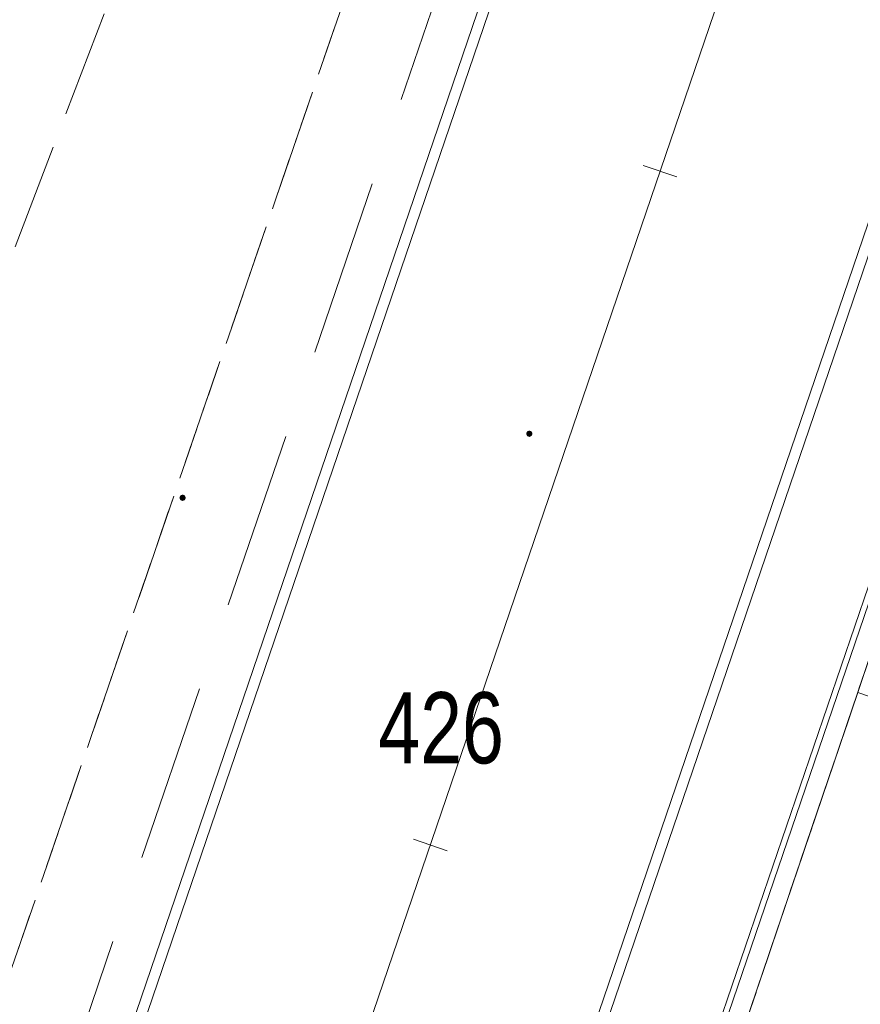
# Model space of a CAD drawing. Header units: metres. Extents: x 6541766 to 6542290, y 5894743 to 5895338.
# Tile 57 of 78: x 6541948 to 6541960, y 5895241 to 5895255. Entities that reach past the tile are written whole.
import ezdxf

# ---------------------------------------------------------------- set-up
doc = ezdxf.new("R2010")
doc.units = ezdxf.units.M
for name, pattern in [('0.5_0.5', [1, 0.5, -0.5]), ('1.5_0.5', [2, 1.5, -0.5]), ('DASHED', [0.75, 0.5, -0.25]), ('egkk-500', [2, 1.5, -0.5]), ('egug-500', [1, 0.5, -0.5])]:
    doc.linetypes.add(name, pattern=pattern)
for name, color, linetype in [('211-numer działki ewidencyjnej', 7, 'Continuous'), ('217-kontur klasyfikacyjny', 7, 'Continuous'), ('218-kontur użytku gruntowego', 7, 'Continuous'), ('219-działka ewidencyjna', 7, 'Continuous'), ('_dr_krawężnik wystający 15x30', 214, 'Continuous'), ('jezdnia', 7, 'Continuous')]:
    doc.layers.add(name, color=color, linetype=linetype)
for name, color, linetype, lineweight in [('_dr_obrzeże 8x30', 210, 'Continuous', 30), ('A-OZNACZENIA', 7, 'Continuous', 15), ('A-PZT', 4, 'Continuous', 9), ('IE - Kable projektowane', 1, 'DASHED', 20), ('IE - podklad', 8, 'Continuous', 9)]:
    doc.layers.add(name, color=color, linetype=linetype, lineweight=lineweight)

# ---------------------------------------------------------------- blocks, each defined once
blk = doc.blocks.new('blok - podklad szary rfqfqw')
at = {"color": 8, "lineweight": 9}
blk.add_line((6541966.42, 5895279.76), (6541952.825, 5895239.915), dxfattribs=at)
at = {"color": 8, "linetype": 'ByBlock', "lineweight": 9}
for p, q in [((6541957.583, 5895253.086), (6541957.11, 5895253.248)), ((6541954.354, 5895243.622), (6541953.881, 5895243.784))]:
    blk.add_line(p, q, dxfattribs=at)
at = {"color": 8, "linetype": 'Continuous', "lineweight": 9, "extrusion": (0, 0, -1)}
for points in [[(-6541955.478, 5895249.512), (-6541955.51, 5895249.435), (-6541955.51, 5895249.525)], [(-6541955.51, 5895249.525), (-6541955.51, 5895249.435), (-6541955.542, 5895249.448)], [(-6541955.51, 5895249.525), (-6541955.542, 5895249.448), (-6541955.542, 5895249.512)], [(-6541955.478, 5895249.448), (-6541955.478, 5895249.512), (-6541955.465, 5895249.48)], [(-6541955.478, 5895249.512), (-6541955.478, 5895249.448), (-6541955.51, 5895249.435)], [(-6541955.542, 5895249.512), (-6541955.542, 5895249.448), (-6541955.555, 5895249.48)], [(-6541950.608, 5895248.548), (-6541950.608, 5895248.612), (-6541950.595, 5895248.58)], [(-6541950.608, 5895248.612), (-6541950.64, 5895248.535), (-6541950.64, 5895248.625)], [(-6541950.608, 5895248.612), (-6541950.608, 5895248.548), (-6541950.64, 5895248.535)], [(-6541950.64, 5895248.625), (-6541950.64, 5895248.535), (-6541950.672, 5895248.548)], [(-6541950.64, 5895248.625), (-6541950.672, 5895248.548), (-6541950.672, 5895248.612)], [(-6541950.672, 5895248.612), (-6541950.672, 5895248.548), (-6541950.685, 5895248.58)]]:
    blk.add_solid(points, dxfattribs=at)
at = {"layer": '217-kontur klasyfikacyjny', "color": 8, "linetype": 'egkk-500', "lineweight": 9}
for p, q in [((6541948.08, 5895241.51), (6541961.48, 5895280.54)), ((6541971.36, 5895278.98), (6541957.57, 5895238.32))]:
    blk.add_line(p, q, dxfattribs=at)
at = {"layer": '218-kontur użytku gruntowego', "color": 8, "linetype": 'egug-500', "lineweight": 9}
for p, q in [((6541961.48, 5895280.54), (6541948.08, 5895241.51)), ((6541948.08, 5895241.51), (6541961.48, 5895280.54)), ((6541957.57, 5895238.32), (6541971.36, 5895278.98)), ((6541971.36, 5895278.98), (6541957.57, 5895238.32))]:
    blk.add_line(p, q, dxfattribs=at)
at = {"layer": '219-działka ewidencyjna', "color": 8, "linetype": '0.5_0.5', "lineweight": 9}
for p, q in [((6541948.08, 5895241.51), (6541961.48, 5895280.54)), ((6541957.57, 5895238.32), (6541971.36, 5895278.98))]:
    blk.add_line(p, q, dxfattribs=at)
at = {"layer": '_dr_krawężnik wystający 15x30', "color": 8, "lineweight": 9}
for p, q in [((6541959.225, 5895268.428), (6541949.893, 5895241.076)), ((6541955.757, 5895238.754), (6541965.856, 5895268.351)), ((6541955.618, 5895238.81), (6541965.665, 5895268.258)), ((6541958.975, 5895267.23), (6541950.032, 5895241.02))]:
    blk.add_line(p, q, dxfattribs=at)
at = {"layer": '_dr_obrzeże 8x30', "color": 8, "lineweight": 9}
for p, q in [((6541957.154, 5895238.202), (6541967.723, 5895269.18)), ((6541957.228, 5895238.172), (6541967.825, 5895269.229))]:
    blk.add_line(p, q, dxfattribs=at)
at = {"layer": 'A-OZNACZENIA', "color": 8, "linetype": 'DASHED', "lineweight": 9, "ltscale": 5}
blk.add_line((6541957.57, 5895238.32), (6541971.36, 5895278.98), dxfattribs=at)
at = {"layer": 'A-PZT', "color": 8, "lineweight": 9}
for p, q in [((6541958.517, 5895241.112), (6541960.123, 5895245.847)), ((6541960.123, 5895245.847), (6541970.639, 5895242.245))]:
    blk.add_line(p, q, dxfattribs=at)
at = {"layer": 'jezdnia', "color": 8, "linetype": '1.5_0.5', "lineweight": 9}
blk.add_line((6541954.54, 5895268.45), (6541948.25, 5895252.01), dxfattribs=at)
at = {"layer": '211-numer działki ewidencyjnej', "color": 8, "linetype": 'Continuous', "lineweight": 9, "width": 0.79}
blk.add_text('426', height=1, dxfattribs=at).set_placement((6541953.39, 5895244.85))
blk = doc.blocks.new('BLOK - IE fewafdeaw')
at = {"layer": 'IE - Kable projektowane', "color": 8, "ltscale": 5}
blk.add_line((6541748.852, 5895239.982, 86.721), (6541758.583, 5895268.41, 86.721), dxfattribs=at)

msp = doc.modelspace()

# ---------------------------------------------------------------- block references
at = {"layer": 'IE - Kable projektowane'}
msp.add_blockref('BLOK - IE fewafdeaw', (200, 0), dxfattribs=at)
at = {"layer": 'IE - podklad'}
msp.add_blockref('blok - podklad szary rfqfqw', (0, 0), dxfattribs=at)

doc.saveas('drawing.dxf')
